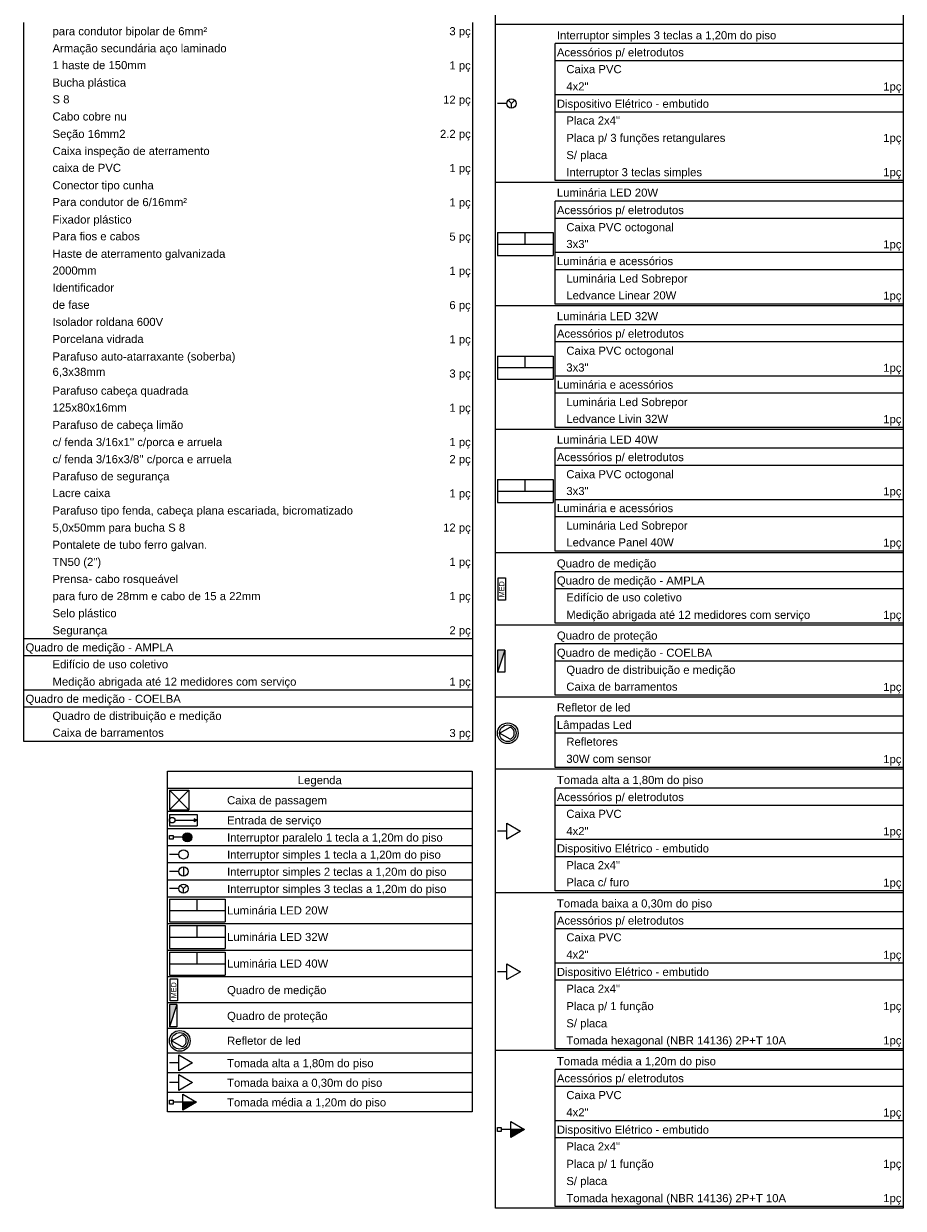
# Model space of a CAD drawing. Header units: feet. Extents: x -18 to 1038, y -110 to 48.
# Tile 10 of 199: x 11 to 23, y -62 to -46. Entities that reach past the tile are written whole.
import ezdxf

# ---------------------------------------------------------------- set-up
doc = ezdxf.new("R2010")
doc.units = ezdxf.units.FT
doc.header["$MEASUREMENT"] = 0
doc.layers.add('DI-Tabelas', color=7, linetype='Continuous', lineweight=5)
doc.layers.add('P-SIMBOL', color=5, linetype='Continuous')
doc.styles.add('Arial', font='arial.ttf')

msp = doc.modelspace()

# ---------------------------------------------------------------- hatches: boundary and pattern name
at = {"layer": 'P-SIMBOL', "linetype": 'Continuous'}
for points in [[(17.5682, -54.9049), (17.4683, -54.9049), (17.4683, -55.2058)], [(13.3916, -57.2171), (13.3479, -57.1971), (13.348, -57.2373)], [(13.2564, -57.3872), (13.2564, -57.4497), (13.1939, -57.4497), (13.1944, -57.44), (13.1999, -57.423), (13.2059, -57.4125), (13.2129, -57.4045), (13.2234, -57.3965), (13.2364, -57.3904), (13.2494, -57.3875), (13.2564, -57.3877)], [(13.2564, -57.5122), (13.2564, -57.4497), (13.1939, -57.4497), (13.1944, -57.4593), (13.1999, -57.4763), (13.2059, -57.4868), (13.2129, -57.4948), (13.2234, -57.5028), (13.2364, -57.5089), (13.2494, -57.5118), (13.2564, -57.5116)], [(13.2564, -57.3872), (13.2564, -57.4497), (13.3189, -57.4497), (13.3184, -57.44), (13.3129, -57.423), (13.3069, -57.4125), (13.2999, -57.4045), (13.2894, -57.3965), (13.2764, -57.3904), (13.2634, -57.3875), (13.2564, -57.3877)], [(13.2564, -57.5122), (13.2564, -57.4497), (13.3189, -57.4497), (13.3184, -57.4593), (13.3129, -57.4763), (13.3069, -57.4868), (13.2999, -57.4948), (13.2894, -57.5028), (13.2764, -57.5089), (13.2634, -57.5118), (13.2564, -57.5116)], [(13.1122, -59.7237), (13.0123, -59.7237), (13.0123, -60.0246)], [(13.1934, -61.0484), (13.3809, -61.0484), (13.1934, -61.1566)], [(17.6494, -61.4192), (17.8369, -61.4192), (17.6494, -61.5275)]]:
    msp.add_hatch(color=7, dxfattribs=at).paths.add_polyline_path(points)

# ---------------------------------------------------------------- linework, layer by layer
at = {"layer": 'DI-Tabelas'}
for p, q in [((17.4433, -46.4067), (17.4433, -44.2633)), ((22.9834, -44.2633), (22.9834, -46.4067)), ((11.0325, -46.6098), (11.0325, -46.3772)), ((17.1315, -46.3772), (17.1315, -46.6098)), ((18.2268, -46.4067), (17.4433, -46.4067)), ((17.4433, -48.5501), (17.4433, -46.4067)), ((22.9834, -46.4067), (18.2268, -46.4067)), ((22.9834, -46.4067), (22.9834, -48.5501)), ((11.0325, -46.8424), (11.0325, -46.6098)), ((17.1315, -46.6098), (17.1315, -46.8424)), ((22.9834, -46.6643), (18.2518, -46.6643)), ((18.2518, -46.8969), (18.2518, -46.6643)), ((22.9834, -46.6643), (22.9834, -46.8969)), ((11.0325, -47.075), (11.0325, -46.8424)), ((17.1315, -46.8424), (17.1315, -47.075)), ((22.9834, -46.8969), (18.2518, -46.8969)), ((18.2518, -47.1295), (18.2518, -46.8969)), ((22.9834, -46.8969), (22.9834, -47.1295)), ((11.0325, -47.3076), (11.0325, -47.075)), ((17.1315, -47.075), (17.1315, -47.3076)), ((18.2518, -47.3621), (18.2518, -47.1295)), ((22.9834, -47.1295), (22.9834, -47.3621)), ((11.0325, -47.5402), (11.0325, -47.3076)), ((17.1315, -47.3076), (17.1315, -47.5402)), ((22.4289, -47.3621), (18.2518, -47.3621)), ((18.2518, -47.5947), (18.2518, -47.3621)), ((22.9834, -47.3621), (22.4289, -47.3621)), ((22.9834, -47.3621), (22.9834, -47.5947)), ((11.0325, -47.7728), (11.0325, -47.5402)), ((17.1315, -47.5402), (17.1315, -47.7728)), ((22.9834, -47.5947), (18.2518, -47.5947)), ((18.2518, -47.8273), (18.2518, -47.5947)), ((22.9834, -47.5947), (22.9834, -47.8273)), ((11.0325, -48.0054), (11.0325, -47.7728)), ((17.1315, -47.7728), (17.1315, -48.0054)), ((18.2518, -48.0599), (18.2518, -47.8273)), ((22.9834, -47.8273), (22.9834, -48.0599)), ((11.0325, -48.238), (11.0325, -48.0054)), ((17.1315, -48.0054), (17.1315, -48.238)), ((18.2518, -48.2925), (18.2518, -48.0599)), ((22.9834, -48.0599), (22.9834, -48.2925)), ((11.0325, -48.4706), (11.0325, -48.238)), ((17.1315, -48.238), (17.1315, -48.4706)), ((18.2518, -48.5251), (18.2518, -48.2925)), ((22.9834, -48.2925), (22.9834, -48.5251)), ((11.0325, -48.7032), (11.0325, -48.4706)), ((17.1315, -48.4706), (17.1315, -48.7032)), ((18.2268, -48.5501), (17.4433, -48.5501)), ((17.4433, -50.2283), (17.4433, -48.5501)), ((22.9834, -48.5501), (18.2268, -48.5501)), ((22.4289, -48.5251), (18.2518, -48.5251)), ((22.9834, -48.5251), (22.4289, -48.5251)), ((22.9834, -48.5501), (22.9834, -50.2283)), ((11.0325, -48.9358), (11.0325, -48.7032)), ((17.1315, -48.7032), (17.1315, -48.9358)), ((22.9834, -48.8077), (18.2518, -48.8077)), ((18.2518, -49.0403), (18.2518, -48.8077)), ((22.9834, -48.8077), (22.9834, -49.0403)), ((11.0325, -49.1684), (11.0325, -48.9358)), ((17.1315, -48.9358), (17.1315, -49.1684)), ((22.9834, -49.0403), (18.2518, -49.0403)), ((18.2518, -49.2729), (18.2518, -49.0403)), ((22.9834, -49.0403), (22.9834, -49.2729)), ((11.0325, -49.401), (11.0325, -49.1684)), ((17.1315, -49.1684), (17.1315, -49.401)), ((11.0325, -49.6336), (11.0325, -49.401)), ((17.1315, -49.401), (17.1315, -49.6336)), ((18.2518, -49.5055), (18.2518, -49.2729)), ((22.9834, -49.2729), (22.9834, -49.5055)), ((22.6359, -49.5055), (18.2518, -49.5055)), ((18.2518, -49.7381), (18.2518, -49.5055)), ((22.9834, -49.5055), (22.6359, -49.5055)), ((22.9834, -49.5055), (22.9834, -49.7381)), ((11.0325, -49.8662), (11.0325, -49.6336)), ((17.1315, -49.6336), (17.1315, -49.8662)), ((22.9834, -49.7381), (18.2518, -49.7381)), ((18.2518, -49.9707), (18.2518, -49.7381)), ((22.9834, -49.7381), (22.9834, -49.9707)), ((11.0325, -50.0988), (11.0325, -49.8662)), ((17.1315, -49.8662), (17.1315, -50.0988)), ((18.2518, -50.2033), (18.2518, -49.9707)), ((22.9834, -49.9707), (22.9834, -50.2033)), ((11.0325, -50.3314), (11.0325, -50.0988)), ((17.1315, -50.0988), (17.1315, -50.3314)), ((22.6359, -50.2033), (18.2518, -50.2033)), ((22.9834, -50.2033), (22.6359, -50.2033)), ((11.0325, -50.564), (11.0325, -50.3314)), ((17.1315, -50.3314), (17.1315, -50.564)), ((18.2268, -50.2283), (17.4433, -50.2283)), ((17.4433, -51.9065), (17.4433, -50.2283)), ((22.9834, -50.2283), (18.2268, -50.2283)), ((22.9834, -50.2283), (22.9834, -51.9065)), ((22.9834, -50.4859), (18.2518, -50.4859)), ((18.2518, -50.7185), (18.2518, -50.4859)), ((22.9834, -50.4859), (22.9834, -50.7185)), ((11.0325, -50.7966), (11.0325, -50.564)), ((17.1315, -50.564), (17.1315, -50.7966)), ((11.0325, -51.0292), (11.0325, -50.7966)), ((17.1315, -50.7966), (17.1315, -51.0292)), ((22.9834, -50.7185), (18.2518, -50.7185)), ((18.2518, -50.9511), (18.2518, -50.7185)), ((22.9834, -50.7185), (22.9834, -50.9511)), ((18.2518, -51.1837), (18.2518, -50.9511)), ((22.9834, -50.9511), (22.9834, -51.1837)), ((11.0325, -51.2618), (11.0325, -51.0292)), ((17.1315, -51.0292), (17.1315, -51.2618)), ((22.6359, -51.1837), (18.2518, -51.1837)), ((18.2518, -51.4163), (18.2518, -51.1837)), ((22.9834, -51.1837), (22.6359, -51.1837)), ((22.9834, -51.1837), (22.9834, -51.4163)), ((11.0325, -51.4944), (11.0325, -51.2618)), ((17.1315, -51.2618), (17.1315, -51.4944)), ((11.0325, -51.727), (11.0325, -51.4944)), ((17.1315, -51.4944), (17.1315, -51.727)), ((22.9834, -51.4163), (18.2518, -51.4163)), ((18.2518, -51.6489), (18.2518, -51.4163)), ((22.9834, -51.4163), (22.9834, -51.6489)), ((18.2518, -51.8815), (18.2518, -51.6489)), ((22.9834, -51.6489), (22.9834, -51.8815)), ((11.0325, -51.9596), (11.0325, -51.727)), ((17.1315, -51.727), (17.1315, -51.9596)), ((11.0325, -52.1922), (11.0325, -51.9596)), ((17.1315, -51.9596), (17.1315, -52.1922)), ((18.2268, -51.9065), (17.4433, -51.9065)), ((17.4433, -53.5847), (17.4433, -51.9065)), ((22.9834, -51.9065), (18.2268, -51.9065)), ((22.6359, -51.8815), (18.2518, -51.8815)), ((22.9834, -51.8815), (22.6359, -51.8815)), ((22.9834, -51.9065), (22.9834, -53.5847)), ((11.0325, -52.4248), (11.0325, -52.1922)), ((17.1315, -52.1922), (17.1315, -52.4248)), ((22.9834, -52.1641), (18.2518, -52.1641)), ((18.2518, -52.3967), (18.2518, -52.1641)), ((22.9834, -52.1641), (22.9834, -52.3967)), ((11.0325, -52.6574), (11.0325, -52.4248)), ((17.1315, -52.4248), (17.1315, -52.6574)), ((22.9834, -52.3967), (18.2518, -52.3967)), ((18.2518, -52.6293), (18.2518, -52.3967)), ((22.9834, -52.3967), (22.9834, -52.6293)), ((18.2518, -52.8619), (18.2518, -52.6293)), ((22.9834, -52.6293), (22.9834, -52.8619)), ((11.0325, -52.89), (11.0325, -52.6574)), ((17.1315, -52.6574), (17.1315, -52.89)), ((11.0325, -53.1226), (11.0325, -52.89)), ((17.1315, -52.89), (17.1315, -53.1226)), ((22.6359, -52.8619), (18.2518, -52.8619)), ((18.2518, -53.0945), (18.2518, -52.8619)), ((22.9834, -52.8619), (22.6359, -52.8619)), ((22.9834, -52.8619), (22.9834, -53.0945)), ((22.9834, -53.0945), (18.2518, -53.0945)), ((18.2518, -53.3271), (18.2518, -53.0945)), ((22.9834, -53.0945), (22.9834, -53.3271)), ((11.0325, -53.3552), (11.0325, -53.1226)), ((17.1315, -53.1226), (17.1315, -53.3552)), ((11.0325, -53.5878), (11.0325, -53.3552)), ((17.1315, -53.3552), (17.1315, -53.5878)), ((18.2518, -53.5597), (18.2518, -53.3271)), ((22.9834, -53.3271), (22.9834, -53.5597)), ((11.0325, -53.8204), (11.0325, -53.5878)), ((17.1315, -53.5878), (17.1315, -53.8204)), ((18.2268, -53.5847), (17.4433, -53.5847)), ((17.4433, -54.5651), (17.4433, -53.5847)), ((22.9834, -53.5847), (18.2268, -53.5847)), ((22.6359, -53.5597), (18.2518, -53.5597)), ((22.9834, -53.5597), (22.6359, -53.5597)), ((22.9834, -53.5847), (22.9834, -54.5651)), ((11.0325, -54.053), (11.0325, -53.8204)), ((17.1315, -53.8204), (17.1315, -54.053)), ((22.9834, -53.8423), (18.2518, -53.8423)), ((18.2518, -54.0749), (18.2518, -53.8423)), ((22.9834, -53.8423), (22.9834, -54.0749)), ((11.0325, -54.2856), (11.0325, -54.053)), ((17.1315, -54.053), (17.1315, -54.2856)), ((22.9834, -54.0749), (18.2518, -54.0749)), ((18.2518, -54.3075), (18.2518, -54.0749)), ((22.9834, -54.0749), (22.9834, -54.3075)), ((11.0325, -54.5182), (11.0325, -54.2856)), ((17.1315, -54.2856), (17.1315, -54.5182)), ((18.2518, -54.5401), (18.2518, -54.3075)), ((22.9834, -54.3075), (22.9834, -54.5401)), ((11.0325, -54.7508), (11.0325, -54.5182)), ((17.1315, -54.5182), (17.1315, -54.7508)), ((18.2268, -54.5651), (17.4433, -54.5651)), ((17.4433, -55.5455), (17.4433, -54.5651)), ((22.9834, -54.5651), (18.2268, -54.5651)), ((22.6359, -54.5401), (18.2518, -54.5401)), ((22.9834, -54.5401), (22.6359, -54.5401)), ((22.9834, -54.5651), (22.9834, -55.5455)), ((11.3989, -54.7508), (11.0325, -54.7508)), ((11.0325, -54.9834), (11.0325, -54.7508)), ((15.1189, -54.7508), (11.3989, -54.7508)), ((17.1315, -54.7508), (15.1189, -54.7508)), ((17.1315, -54.7508), (17.1315, -54.9834)), ((22.9834, -54.8227), (18.2518, -54.8227)), ((18.2518, -55.0553), (18.2518, -54.8227)), ((22.9834, -54.8227), (22.9834, -55.0553)), ((17.1315, -54.9834), (11.0325, -54.9834)), ((11.0325, -55.216), (11.0325, -54.9834)), ((17.1315, -54.9834), (17.1315, -55.216)), ((22.9834, -55.0553), (18.2518, -55.0553)), ((18.2518, -55.2879), (18.2518, -55.0553)), ((22.9834, -55.0553), (22.9834, -55.2879)), ((11.0325, -55.4486), (11.0325, -55.216)), ((17.1315, -55.216), (17.1315, -55.4486)), ((18.2518, -55.5205), (18.2518, -55.2879)), ((22.9834, -55.2879), (22.9834, -55.5205)), ((11.3989, -55.4486), (11.0325, -55.4486)), ((11.0325, -55.6812), (11.0325, -55.4486)), ((15.1189, -55.4486), (11.3989, -55.4486)), ((17.1315, -55.4486), (15.1189, -55.4486)), ((17.1315, -55.4486), (17.1315, -55.6812)), ((22.3774, -55.5205), (18.2518, -55.5205)), ((22.9834, -55.5205), (22.3774, -55.5205)), ((17.1315, -55.6812), (11.0325, -55.6812)), ((11.0325, -55.9138), (11.0325, -55.6812)), ((17.1315, -55.6812), (17.1315, -55.9138)), ((18.2268, -55.5455), (17.4433, -55.5455)), ((17.4433, -56.5259), (17.4433, -55.5455)), ((22.9834, -55.5455), (18.2268, -55.5455)), ((22.9834, -55.5455), (22.9834, -56.5259)), ((22.9834, -55.8031), (18.2518, -55.8031)), ((18.2518, -56.0357), (18.2518, -55.8031)), ((22.9834, -55.8031), (22.9834, -56.0357)), ((11.0325, -56.1464), (11.0325, -55.9138)), ((17.1315, -55.9138), (17.1315, -56.1464)), ((11.3989, -56.1464), (11.0325, -56.1464)), ((15.1189, -56.1464), (11.3989, -56.1464)), ((17.1315, -56.1464), (15.1189, -56.1464)), ((22.9834, -56.0357), (18.2518, -56.0357)), ((18.2518, -56.2683), (18.2518, -56.0357)), ((22.9834, -56.0357), (22.9834, -56.2683)), ((18.2518, -56.5009), (18.2518, -56.2683)), ((22.9834, -56.2683), (22.9834, -56.5009)), ((12.9873, -56.7858), (12.9873, -56.5532)), ((12.9873, -56.5532), (17.1242, -56.5532)), ((17.1242, -56.5532), (17.1242, -56.7858)), ((18.2268, -56.5259), (17.4433, -56.5259)), ((17.4433, -58.2041), (17.4433, -56.5259)), ((22.9834, -56.5259), (18.2268, -56.5259)), ((22.6359, -56.5009), (18.2518, -56.5009)), ((22.9834, -56.5009), (22.6359, -56.5009)), ((22.9834, -56.5259), (22.9834, -58.2041)), ((17.1242, -56.7858), (12.9873, -56.7858)), ((12.9873, -57.1008), (12.9873, -56.7858)), ((17.1242, -56.7858), (17.1242, -57.1008)), ((22.9834, -56.7835), (18.2518, -56.7835)), ((18.2518, -57.0161), (18.2518, -56.7835)), ((22.9834, -56.7835), (22.9834, -57.0161)), ((13.7708, -57.1008), (12.9873, -57.1008)), ((12.9873, -57.3334), (12.9873, -57.1008)), ((17.1242, -57.1008), (13.7708, -57.1008)), ((17.1242, -57.1008), (17.1242, -57.3334)), ((22.9834, -57.0161), (18.2518, -57.0161)), ((18.2518, -57.2487), (18.2518, -57.0161)), ((22.9834, -57.0161), (22.9834, -57.2487)), ((18.2518, -57.4813), (18.2518, -57.2487)), ((22.9834, -57.2487), (22.9834, -57.4813)), ((13.7708, -57.3334), (12.9873, -57.3334)), ((12.9873, -57.566), (12.9873, -57.3334)), ((17.1242, -57.3334), (13.7708, -57.3334)), ((17.1242, -57.3334), (17.1242, -57.566)), ((13.7708, -57.566), (12.9873, -57.566)), ((12.9873, -57.7986), (12.9873, -57.566)), ((17.1242, -57.566), (13.7708, -57.566)), ((17.1242, -57.566), (17.1242, -57.7986)), ((22.2129, -57.4813), (18.2518, -57.4813)), ((18.2518, -57.7139), (18.2518, -57.4813)), ((22.9834, -57.4813), (22.2129, -57.4813)), ((22.9834, -57.4813), (22.9834, -57.7139)), ((22.9834, -57.7139), (18.2518, -57.7139)), ((18.2518, -57.9465), (18.2518, -57.7139)), ((22.9834, -57.7139), (22.9834, -57.9465)), ((13.7708, -57.7986), (12.9873, -57.7986)), ((12.9873, -58.0312), (12.9873, -57.7986)), ((17.1242, -57.7986), (13.7708, -57.7986)), ((17.1242, -57.7986), (17.1242, -58.0312)), ((18.2518, -58.1791), (18.2518, -57.9465)), ((22.9834, -57.9465), (22.9834, -58.1791)), ((13.7708, -58.0312), (12.9873, -58.0312)), ((12.9873, -58.2638), (12.9873, -58.0312)), ((17.1242, -58.0312), (13.7708, -58.0312)), ((17.1242, -58.0312), (17.1242, -58.2638)), ((13.7708, -58.2638), (12.9873, -58.2638)), ((12.9873, -58.6251), (12.9873, -58.2638)), ((17.1242, -58.2638), (13.7708, -58.2638)), ((17.1242, -58.2638), (17.1242, -58.6251)), ((18.2268, -58.2041), (17.4433, -58.2041)), ((17.4433, -60.3475), (17.4433, -58.2041)), ((22.9834, -58.2041), (18.2268, -58.2041)), ((22.2129, -58.1791), (18.2518, -58.1791)), ((22.9834, -58.1791), (22.2129, -58.1791)), ((22.9834, -58.2041), (22.9834, -60.3475)), ((22.9834, -58.4617), (18.2518, -58.4617)), ((18.2518, -58.6943), (18.2518, -58.4617)), ((22.9834, -58.4617), (22.9834, -58.6943)), ((13.7708, -58.6251), (12.9873, -58.6251)), ((12.9873, -58.9865), (12.9873, -58.6251)), ((17.1242, -58.6251), (13.7708, -58.6251)), ((17.1242, -58.6251), (17.1242, -58.9865)), ((22.9834, -58.6943), (18.2518, -58.6943)), ((18.2518, -58.9269), (18.2518, -58.6943)), ((22.9834, -58.6943), (22.9834, -58.9269)), ((13.7708, -58.9865), (12.9873, -58.9865)), ((12.9873, -59.3478), (12.9873, -58.9865)), ((17.1242, -58.9865), (13.7708, -58.9865)), ((17.1242, -58.9865), (17.1242, -59.3478)), ((18.2518, -59.1595), (18.2518, -58.9269)), ((22.9834, -58.9269), (22.9834, -59.1595)), ((22.6359, -59.1595), (18.2518, -59.1595)), ((18.2518, -59.3921), (18.2518, -59.1595)), ((22.9834, -59.1595), (22.6359, -59.1595)), ((22.9834, -59.1595), (22.9834, -59.3921)), ((13.7708, -59.3478), (12.9873, -59.3478)), ((12.9873, -59.6987), (12.9873, -59.3478)), ((17.1242, -59.3478), (13.7708, -59.3478)), ((17.1242, -59.3478), (17.1242, -59.6987)), ((22.9834, -59.3921), (18.2518, -59.3921)), ((18.2518, -59.6247), (18.2518, -59.3921)), ((22.9834, -59.3921), (22.9834, -59.6247)), ((13.7708, -59.6987), (12.9873, -59.6987)), ((12.9873, -60.0496), (12.9873, -59.6987)), ((17.1242, -59.6987), (13.7708, -59.6987)), ((17.1242, -59.6987), (17.1242, -60.0496)), ((18.2518, -59.8573), (18.2518, -59.6247)), ((22.9834, -59.6247), (22.9834, -59.8573)), ((18.2518, -60.0899), (18.2518, -59.8573)), ((22.9834, -59.8573), (22.9834, -60.0899)), ((13.7708, -60.0496), (12.9873, -60.0496)), ((12.9873, -60.3821), (12.9873, -60.0496)), ((17.1242, -60.0496), (13.7708, -60.0496)), ((17.1242, -60.0496), (17.1242, -60.3821)), ((18.2518, -60.3225), (18.2518, -60.0899)), ((22.9834, -60.0899), (22.9834, -60.3225)), ((18.2268, -60.3475), (17.4433, -60.3475)), ((17.4433, -62.4909), (17.4433, -60.3475)), ((22.9834, -60.3475), (18.2268, -60.3475)), ((22.6359, -60.3225), (18.2518, -60.3225)), ((22.9834, -60.3225), (22.6359, -60.3225)), ((22.9834, -60.3475), (22.9834, -62.4909)), ((13.7708, -60.3821), (12.9873, -60.3821)), ((12.9873, -60.6486), (12.9873, -60.3821)), ((17.1242, -60.3821), (13.7708, -60.3821)), ((17.1242, -60.3821), (17.1242, -60.6486)), ((13.7708, -60.6486), (12.9873, -60.6486)), ((12.9873, -60.9151), (12.9873, -60.6486)), ((17.1242, -60.6486), (13.7708, -60.6486)), ((17.1242, -60.6486), (17.1242, -60.9151)), ((22.9834, -60.6051), (18.2518, -60.6051)), ((18.2518, -60.8377), (18.2518, -60.6051)), ((22.9834, -60.6051), (22.9834, -60.8377)), ((22.9834, -60.8377), (18.2518, -60.8377)), ((18.2518, -61.0703), (18.2518, -60.8377)), ((22.9834, -60.8377), (22.9834, -61.0703)), ((13.7708, -60.9151), (12.9873, -60.9151)), ((12.9873, -61.1816), (12.9873, -60.9151)), ((17.1242, -60.9151), (13.7708, -60.9151)), ((17.1242, -60.9151), (17.1242, -61.1816)), ((18.2518, -61.3029), (18.2518, -61.0703)), ((22.9834, -61.0703), (22.9834, -61.3029)), ((13.7708, -61.1816), (12.9873, -61.1816)), ((17.1242, -61.1816), (13.7708, -61.1816)), ((22.6359, -61.3029), (18.2518, -61.3029)), ((18.2518, -61.5355), (18.2518, -61.3029)), ((22.9834, -61.3029), (22.6359, -61.3029)), ((22.9834, -61.3029), (22.9834, -61.5355)), ((22.9834, -61.5355), (18.2518, -61.5355)), ((18.2518, -61.7681), (18.2518, -61.5355)), ((22.9834, -61.5355), (22.9834, -61.7681)), ((18.2518, -62.0007), (18.2518, -61.7681)), ((22.9834, -61.7681), (22.9834, -62.0007)), ((18.2518, -62.2333), (18.2518, -62.0007)), ((22.9834, -62.0007), (22.9834, -62.2333)), ((18.2518, -62.4659), (18.2518, -62.2333)), ((22.9834, -62.2333), (22.9834, -62.4659)), ((18.2268, -62.4909), (17.4433, -62.4909)), ((22.9834, -62.4909), (18.2268, -62.4909)), ((22.6359, -62.4659), (18.2518, -62.4659)), ((22.9834, -62.4659), (22.6359, -62.4659))]:
    msp.add_line(p, q, dxfattribs=at)
at = {"layer": 'P-SIMBOL', "color": 7}
for p, q in [((17.5968, -47.4784), (17.4683, -47.4784)), ((17.6593, -47.4784), (17.6148, -47.4342)), ((17.6593, -47.4784), (17.7033, -47.4342)), ((17.6593, -47.5409), (17.6593, -47.4784)), ((17.4683, -49.2336), (17.4683, -49.5449)), ((17.4683, -49.2336), (18.2268, -49.2336)), ((17.8476, -49.3892), (17.8476, -49.2336)), ((18.2268, -49.2336), (18.2268, -49.5449)), ((17.4683, -49.3892), (18.2268, -49.3892)), ((17.4683, -49.5449), (18.2268, -49.5449)), ((17.4683, -50.9118), (17.4683, -51.2231)), ((17.4683, -50.9118), (18.2268, -50.9118)), ((17.8476, -51.0674), (17.8476, -50.9118)), ((18.2268, -50.9118), (18.2268, -51.2231)), ((17.4683, -51.0674), (18.2268, -51.0674)), ((17.4683, -51.2231), (18.2268, -51.2231)), ((17.4683, -52.59), (17.4683, -52.9013)), ((17.4683, -52.59), (18.2268, -52.59)), ((17.8476, -52.7456), (17.8476, -52.59)), ((18.2268, -52.59), (18.2268, -52.9013)), ((17.4683, -52.7456), (18.2268, -52.7456)), ((17.4683, -52.9013), (18.2268, -52.9013)), ((17.5682, -54.9049), (17.4683, -54.9049)), ((17.4683, -54.9049), (17.4683, -55.2058)), ((17.5682, -54.9049), (17.4683, -55.2058)), ((17.5682, -54.9049), (17.5682, -55.2058)), ((17.5682, -55.2058), (17.4683, -55.2058)), ((17.4971, -56.0357), (17.6401, -55.9527)), ((17.6401, -56.1182), (17.4971, -56.0357)), ((13.0123, -56.8108), (13.2773, -56.8108)), ((13.0123, -56.8108), (13.0123, -57.0758)), ((13.0123, -56.8108), (13.2773, -57.0758)), ((13.2773, -56.8108), (13.0123, -57.0758)), ((13.2773, -56.8108), (13.2773, -57.0758)), ((13.0123, -57.0758), (13.2773, -57.0758)), ((13.0123, -57.1393), (13.0123, -57.2949)), ((13.0123, -57.1393), (13.3916, -57.1393)), ((13.3916, -57.1393), (13.3916, -57.2949)), ((13.0123, -57.2949), (13.3916, -57.2949)), ((13.0873, -57.2171), (13.3479, -57.2172)), ((13.3916, -57.2171), (13.3479, -57.1971)), ((13.3479, -57.1971), (13.348, -57.2373)), ((13.3916, -57.2171), (13.348, -57.2373)), ((17.5963, -57.2568), (17.7838, -57.365)), ((17.5963, -57.4733), (17.5963, -57.2568)), ((13.0123, -57.4762), (13.0123, -57.4232)), ((13.0123, -57.4232), (13.0654, -57.4232)), ((13.0654, -57.4232), (13.0654, -57.4762)), ((13.1939, -57.4497), (13.0654, -57.4497)), ((13.2564, -57.3872), (13.2564, -57.5122)), ((17.5963, -57.365), (17.4683, -57.365)), ((17.7838, -57.365), (17.5963, -57.4733)), ((13.0654, -57.4762), (13.0123, -57.4762)), ((13.1408, -57.6823), (13.0123, -57.6823)), ((13.1408, -57.9149), (13.0123, -57.9149)), ((13.2033, -57.8524), (13.2033, -57.9774)), ((13.2033, -58.1475), (13.1588, -58.1033)), ((13.2033, -58.1475), (13.2473, -58.1033)), ((13.1408, -58.1475), (13.0123, -58.1475)), ((13.2033, -58.21), (13.2033, -58.1475)), ((13.0123, -58.2888), (13.0123, -58.6001)), ((13.0123, -58.2888), (13.7708, -58.2888)), ((13.3916, -58.4445), (13.3916, -58.2888)), ((13.7708, -58.2888), (13.7708, -58.6001)), ((13.0123, -58.4445), (13.7708, -58.4445)), ((13.0123, -58.6001), (13.7708, -58.6001)), ((13.0123, -58.6501), (13.0123, -58.9615)), ((13.0123, -58.6501), (13.7708, -58.6501)), ((13.3916, -58.8058), (13.3916, -58.6501)), ((13.7708, -58.6501), (13.7708, -58.9615)), ((13.0123, -58.8058), (13.7708, -58.8058)), ((13.0123, -58.9615), (13.7708, -58.9615)), ((13.0123, -59.0115), (13.0123, -59.3228)), ((13.0123, -59.0115), (13.7708, -59.0115)), ((13.3916, -59.1671), (13.3916, -59.0115)), ((13.7708, -59.0115), (13.7708, -59.3228)), ((13.0123, -59.1671), (13.7708, -59.1671)), ((17.5963, -59.1676), (17.7838, -59.2758)), ((17.5963, -59.3841), (17.5963, -59.1676)), ((13.0123, -59.3228), (13.7708, -59.3228)), ((17.5963, -59.2758), (17.4683, -59.2758)), ((17.7838, -59.2758), (17.5963, -59.3841)), ((13.1122, -59.7237), (13.0123, -59.7237)), ((13.0123, -59.7237), (13.0123, -60.0246)), ((13.1122, -59.7237), (13.0123, -60.0246)), ((13.1122, -59.7237), (13.1122, -60.0246)), ((13.1122, -60.0246), (13.0123, -60.0246)), ((13.0411, -60.2159), (13.1841, -60.1329)), ((13.1841, -60.2984), (13.0411, -60.2159)), ((13.1403, -60.5154), (13.0123, -60.5154)), ((13.1403, -60.4071), (13.3278, -60.5154)), ((13.1403, -60.6236), (13.1403, -60.4071)), ((13.3278, -60.5154), (13.1403, -60.6236)), ((13.1403, -60.6736), (13.3278, -60.7819)), ((13.1403, -60.8901), (13.1403, -60.6736)), ((13.1403, -60.7819), (13.0123, -60.7819)), ((13.3278, -60.7819), (13.1403, -60.8901)), ((13.1934, -60.9401), (13.3809, -61.0484)), ((13.1934, -61.1566), (13.1934, -60.9401)), ((13.0123, -61.0749), (13.0123, -61.0218)), ((13.0123, -61.0218), (13.0654, -61.0218)), ((13.0654, -61.0749), (13.0123, -61.0749)), ((13.0654, -61.0218), (13.0654, -61.0749)), ((13.1934, -61.0484), (13.0654, -61.0484)), ((13.3809, -61.0484), (13.1934, -61.0484)), ((13.3809, -61.0484), (13.1934, -61.1566)), ((17.6494, -61.311), (17.8369, -61.4192)), ((17.6494, -61.5275), (17.6494, -61.311)), ((17.4683, -61.4458), (17.4683, -61.3927)), ((17.4683, -61.3927), (17.5214, -61.3927)), ((17.5214, -61.4458), (17.4683, -61.4458)), ((17.5214, -61.3927), (17.5214, -61.4458)), ((17.6494, -61.4192), (17.5214, -61.4192)), ((17.8369, -61.4192), (17.6494, -61.4192)), ((17.8369, -61.4192), (17.6494, -61.5275))]:
    msp.add_line(p, q, dxfattribs=at)
for points in [[(17.477, -53.9245), (17.577, -53.9245), (17.577, -54.2254), (17.477, -54.2254), (17.477, -53.9245)], [(17.6402, -56.1184), (17.651, -56.1135), (17.6611, -56.1072), (17.6703, -56.0996), (17.6783, -56.0908), (17.6851, -56.0811), (17.6905, -56.0705), (17.6945, -56.0593), (17.6969, -56.0476), (17.6977, -56.0357), (17.6969, -56.0239), (17.6945, -56.0122), (17.6905, -56.001), (17.6851, -55.9904), (17.6783, -55.9807), (17.6703, -55.9719), (17.6611, -55.9643), (17.651, -55.958), (17.6402, -55.9531)], [(13.021, -59.3728), (13.121, -59.3728), (13.121, -59.6737), (13.021, -59.6737), (13.021, -59.3728)], [(13.1841, -60.2985), (13.195, -60.2936), (13.2051, -60.2873), (13.2142, -60.2797), (13.2223, -60.271), (13.2291, -60.2612), (13.2345, -60.2506), (13.2385, -60.2394), (13.2408, -60.2277), (13.2417, -60.2159), (13.2408, -60.204), (13.2385, -60.1923), (13.2345, -60.1811), (13.2291, -60.1705), (13.2223, -60.1608), (13.2142, -60.152), (13.2051, -60.1444), (13.195, -60.1381), (13.1841, -60.1333)]]:
    msp.add_lwpolyline(points, dxfattribs=at)
for centre, radius in [((17.6593, -47.4784), 0.0625), ((17.6096, -56.0357), 0.1412), ((17.6096, -56.0357), 0.1125), ((13.0498, -57.2171), 0.0375), ((13.2564, -57.4497), 0.0625), ((13.2033, -57.6823), 0.0625), ((13.2033, -57.9149), 0.0625), ((13.2033, -58.1475), 0.0625), ((13.1536, -60.2159), 0.1412), ((13.1536, -60.2159), 0.1125)]:
    msp.add_circle(centre, radius, dxfattribs=at)

# ---------------------------------------------------------------- texts
at = {"layer": 'DI-Tabelas', "char_height": 0.11, "line_spacing_factor": 0.6, "style": 'Arial'}
for s, insert, width, attachment_point in [('para condutor bipolar de 6mm²', (11.4239, -46.5848), 4.201296, 7), ('3 pç', (17.1065, -46.5848), 0.580854, 9), ('Interruptor simples 3 teclas a 1,20m do piso', (18.2768, -46.6393), 5.960625, 7), ('Armação secundária aço laminado', (11.4239, -46.8174), 4.731509, 7), ('Acessórios p/ eletrodutos', (18.2768, -46.8719), 3.450412, 7), ('1 haste de 150mm', (11.4239, -47.0137), 2.545091, 7), ('1 pç', (17.1065, -47.05), 0.580854, 9), ('   Caixa PVC', (18.2768, -47.0682), 1.759329, 7), ('Bucha plástica', (11.4239, -47.2826), 1.99878, 7), ('   4x2"', (18.2768, -47.3008), 0.860716, 7), ('1pç', (22.9584, -47.3371), 0.495503, 9), ('S 8', (11.4239, -47.4789), 0.461296, 7), ('12 pç', (17.1065, -47.5152), 0.751723, 9), ('Dispositivo Elétrico - embutido', (18.2768, -47.5697), 4.133049, 7), ('Cabo cobre nu', (11.4239, -47.7115), 2.015716, 7), ('   Placa 2x4"', (18.2768, -47.766), 1.714893, 7), ('Seção 16mm2', (11.4239, -47.9804), 1.981509, 7), ('2.2 pç', (17.1065, -47.9804), 0.837073, 9), ('   Placa p/ 3 funções retangulares', (18.2768, -48.0349), 4.577744, 7), ('1pç', (22.9584, -48.0349), 0.495503, 9), ('Caixa inspeção de aterramento', (11.4239, -48.213), 4.270213, 7), ('   S/ placa', (18.2768, -48.2675), 1.366448, 7), ('caixa de PVC', (11.4239, -48.4093), 1.862119, 7), ('1 pç', (17.1065, -48.4456), 0.580854, 9), ('   Interruptor 3 teclas simples', (18.2768, -48.5001), 3.944909, 7), ('1pç', (22.9584, -48.5001), 0.495503, 9), ('Conector tipo cunha', (11.4239, -48.6782), 2.750168, 7), ('Luminária LED 20W', (18.2768, -48.7464), 2.749665, 7), ('Para condutor de 6/16mm²', (11.4239, -48.8745), 3.654985, 7), ('1 pç', (17.1065, -48.9108), 0.580854, 9), ('Acessórios p/ eletrodutos', (18.2768, -49.0153), 3.450412, 7), ('Fixador plástico', (11.4239, -49.1434), 2.152043, 7), ('   Caixa PVC octogonal', (18.2768, -49.2479), 3.177256, 7), ('Para fios e cabos', (11.4239, -49.3397), 2.37439, 7), ('5 pç', (17.1065, -49.376), 0.580854, 9), ('   3x3"', (18.2768, -49.4442), 0.860716, 7), ('1pç', (22.9584, -49.4805), 0.495503, 9), ('Haste de aterramento galvanizada', (11.4239, -49.6086), 4.697302, 7), ('Luminária e acessórios', (18.2768, -49.6768), 3.159817, 7), ('2000mm', (11.4239, -49.8049), 1.195579, 7), ('1 pç', (17.1065, -49.8412), 0.580854, 9), ('Identificador', (11.4239, -50.0375), 1.673811, 7), ('   Luminária Led Sobrepor', (18.2768, -49.9457), 3.55253, 7), ('   Ledvance Linear 20W', (18.2768, -50.142), 3.245335, 7), ('1pç', (22.9584, -50.1783), 0.495503, 9), ('de fase', (11.4239, -50.2701), 1.007942, 7), ('6 pç', (17.1065, -50.3064), 0.580854, 9), ('Isolador roldana 600V', (11.4239, -50.5027), 3.006387, 7), ('Luminária LED 32W', (18.2768, -50.4246), 2.749665, 7), ('Acessórios p/ eletrodutos', (18.2768, -50.6935), 3.450412, 7), ('Porcelana vidrada', (11.4239, -50.7353), 2.476845, 7), ('1 pç', (17.1065, -50.7716), 0.580854, 9), ('Parafuso auto-atarraxante (soberba)', (11.4239, -51.0042), 4.970122, 7), ('   Caixa PVC octogonal', (18.2768, -50.9261), 3.177256, 7), ('   3x3"', (18.2768, -51.1224), 0.860716, 7), ('1pç', (22.9584, -51.1587), 0.495503, 9), ('6,3x38mm', (11.4239, -51.2005), 1.434695, 7), ('3 pç', (17.1065, -51.2368), 0.580854, 9), ('Parafuso cabeça quadrada', (11.4239, -51.4694), 3.69003, 7), ('Luminária e acessórios', (18.2768, -51.355), 3.159817, 7), ('   Luminária Led Sobrepor', (18.2768, -51.6239), 3.55253, 7), ('125x80x16mm', (11.4239, -51.6657), 2.015716, 7), ('1 pç', (17.1065, -51.702), 0.580854, 9), ('   Ledvance Livin 32W', (18.2768, -51.8202), 3.023323, 7), ('Parafuso de cabeça limão', (11.4239, -51.9346), 3.553034, 7), ('1pç', (22.9584, -51.8565), 0.495503, 9), ('Luminária LED 40W', (18.2768, -52.1028), 2.749665, 7), ("c/ fenda 3/16x1'' c/porca e arruela", (11.4239, -52.1672), 4.609604, 7), ('1 pç', (17.1065, -52.1672), 0.580854, 9), ("c/ fenda 3/16x3/8'' c/porca e arruela", (11.4239, -52.3998), 4.865823, 7), ('2 pç', (17.1065, -52.3998), 0.580854, 9), ('Acessórios p/ eletrodutos', (18.2768, -52.3717), 3.450412, 7), ('   Caixa PVC octogonal', (18.2768, -52.6043), 3.177256, 7), ('Parafuso de segurança', (11.4239, -52.6324), 3.177424, 7), ('Lacre caixa', (11.4239, -52.8287), 1.571524, 7), ('1 pç', (17.1065, -52.865), 0.580854, 9), ('   3x3"', (18.2768, -52.8006), 0.860716, 7), ('1pç', (22.9584, -52.8369), 0.495503, 9), ('Parafuso tipo fenda, cabeça plana escariada, bicromatizado', (11.4239, -53.0976), 8.164985, 7), ('Luminária e acessórios', (18.2768, -53.0332), 3.159817, 7), ('5,0x50mm para bucha S 8', (11.4239, -53.3302), 3.604177, 7), ('12 pç', (17.1065, -53.3302), 0.751723, 9), ('   Luminária Led Sobrepor', (18.2768, -53.3021), 3.55253, 7), ('Pontalete de tubo ferro galvan.', (11.4239, -53.5628), 4.201966, 7), ('   Ledvance Panel 40W', (18.2768, -53.4984), 3.177256, 7), ('1pç', (22.9584, -53.5347), 0.495503, 9), ('TN50 (2")', (11.4239, -53.7954), 1.321509, 7), ('1 pç', (17.1065, -53.7954), 0.580854, 9), ('Quadro de medição', (18.2768, -53.8173), 2.698857, 7), ('Prensa- cabo rosqueável', (11.4239, -54.028), 3.416372, 7), ('Quadro de medição - AMPLA', (18.2768, -54.0499), 4.013994, 7), ('   Edifício de uso coletivo', (18.2768, -54.2462), 3.399101, 7), ('para furo de 28mm e cabo de 15 a 22mm', (11.4239, -54.2606), 5.65343, 7), ('1 pç', (17.1065, -54.2606), 0.580854, 9), ('Selo plástico', (11.4239, -54.4932), 1.742393, 7), ('   Medição abrigada até 12 medidores com serviço', (18.2768, -54.5151), 6.883216, 7), ('1pç', (22.9584, -54.5151), 0.495503, 9), ('Segurança', (11.4239, -54.7258), 1.486341, 7), ('2 pç', (17.1065, -54.7258), 0.580854, 9), ('Quadro de proteção', (18.2768, -54.7977), 2.733064, 7), ('Quadro de medição - AMPLA', (11.0575, -54.9584), 4.013994, 7), ('Quadro de medição - COELBA', (18.2768, -55.0303), 4.21907, 7), ('Edifício de uso coletivo', (11.4239, -55.1547), 3.143049, 7), ('   Quadro de distribuição e medição', (18.2768, -55.2629), 4.850732, 7), ('Medição abrigada até 12 medidores com serviço', (11.4239, -55.4236), 6.627165, 7), ('1 pç', (17.1065, -55.4236), 0.580854, 9), ('   Caixa de barramentos', (18.2768, -55.4592), 3.279207, 7), ('1pç', (22.9584, -55.4955), 0.495503, 9), ('Quadro de medição - COELBA', (11.0575, -55.6562), 4.21907, 7), ('Refletor de led', (18.2768, -55.7418), 1.998277, 7), ('Quadro de distribuição e medição', (11.4239, -55.8888), 4.59468, 7), ('Lâmpadas Led', (18.2768, -56.0107), 2.032988, 7), ('Caixa de barramentos', (11.4239, -56.0851), 3.023155, 7), ('3 pç', (17.1065, -56.1214), 0.580854, 9), ('   Refletores', (18.2768, -56.207), 1.65654, 7), ('   30W com sensor', (18.2768, -56.4396), 2.561692, 7), ('1pç', (22.9584, -56.4759), 0.495503, 9), ('Legenda', (15.0557, -56.7608), 1.196082, 8), ('Tomada alta a 1,80m do piso', (18.2768, -56.7585), 3.979787, 7), ('Caixa de passagem', (13.7958, -57.0346), 2.716128, 7), ('Acessórios p/ eletrodutos', (18.2768, -56.9911), 3.450412, 7), ('   Caixa PVC', (18.2768, -57.1874), 1.759329, 7), ('Entrada de serviço', (13.7958, -57.3084), 2.562195, 7), ('   4x2"', (18.2768, -57.42), 0.860716, 7), ('Interruptor paralelo 1 tecla a 1,20m do piso', (13.7958, -57.541), 5.858171, 7), ('1pç', (22.9584, -57.4563), 0.495503, 9), ('Interruptor simples 1 tecla a 1,20m do piso', (13.7958, -57.7736), 5.80686, 7), ('Dispositivo Elétrico - embutido', (18.2768, -57.6889), 4.133049, 7), ('   Placa 2x4"', (18.2768, -57.8852), 1.714893, 7), ('Interruptor simples 2 teclas a 1,20m do piso', (13.7958, -58.0062), 5.960625, 7), ('Interruptor simples 3 teclas a 1,20m do piso', (13.7958, -58.2388), 5.960625, 7), ('   Placa c/ furo', (18.2768, -58.1178), 1.96407, 7), ('1pç', (22.9584, -58.1541), 0.495503, 9), ('Luminária LED 20W', (13.7958, -58.4995), 2.749665, 7), ('Tomada baixa a 0,30m do piso', (18.2768, -58.4367), 4.21907, 7), ('Acessórios p/ eletrodutos', (18.2768, -58.6693), 3.450412, 7), ('Luminária LED 32W', (13.7958, -58.8608), 2.749665, 7), ('   Caixa PVC', (18.2768, -58.8656), 1.759329, 7), ('Luminária LED 40W', (13.7958, -59.2221), 2.749665, 7), ('   4x2"', (18.2768, -59.0982), 0.860716, 7), ('1pç', (22.9584, -59.1345), 0.495503, 9), ('Dispositivo Elétrico - embutido', (18.2768, -59.3671), 4.133049, 7), ('Quadro de medição', (13.7958, -59.6145), 2.698857, 7), ('   Placa 2x4"', (18.2768, -59.5634), 1.714893, 7), ('   Placa p/ 1 função', (18.2768, -59.8323), 2.63061, 7), ('1pç', (22.9584, -59.8323), 0.495503, 9), ('Quadro de proteção', (13.7958, -59.9655), 2.733064, 7), ('   S/ placa', (18.2768, -60.0649), 1.366448, 7), ('Refletor de led', (13.7958, -60.2709), 1.998277, 7), ('   Tomada hexagonal (NBR 14136) 2P+T 10A', (18.2768, -60.2975), 6.226235, 7), ('1pç', (22.9584, -60.2975), 0.495503, 9), ('Tomada alta a 1,80m do piso', (13.7958, -60.6067), 3.979787, 7), ('Tomada média a 1,20m do piso', (18.2768, -60.5801), 4.321357, 7), ('Acessórios p/ eletrodutos', (18.2768, -60.8127), 3.450412, 7), ('Tomada baixa a 0,30m do piso', (13.7958, -60.8732), 4.21907, 7), ('Tomada média a 1,20m do piso', (13.7958, -61.1397), 4.321357, 7), ('   Caixa PVC', (18.2768, -61.009), 1.759329, 7), ('   4x2"', (18.2768, -61.2416), 0.860716, 7), ('1pç', (22.9584, -61.2779), 0.495503, 9), ('Dispositivo Elétrico - embutido', (18.2768, -61.5105), 4.133049, 7), ('   Placa 2x4"', (18.2768, -61.7068), 1.714893, 7), ('   Placa p/ 1 função', (18.2768, -61.9757), 2.63061, 7), ('1pç', (22.9584, -61.9757), 0.495503, 9), ('   S/ placa', (18.2768, -62.2083), 1.366448, 7), ('   Tomada hexagonal (NBR 14136) 2P+T 10A', (18.2768, -62.4409), 6.226235, 7), ('1pç', (22.9584, -62.4409), 0.495503, 9)]:
    msp.add_mtext(s, dxfattribs=dict(at, insert=insert, width=width, attachment_point=attachment_point))
at = {"layer": 'P-SIMBOL', "color": 7, "char_height": 0.0706, "width": 0.438452, "attachment_point": 8, "rotation": 90.00021, "line_spacing_factor": 0.6, "style": 'Arial'}
for insert in [(17.5622, -54.0794), (13.1062, -59.5277)]:
    msp.add_mtext('MED', dxfattribs=dict(at, insert=insert))

doc.saveas('drawing.dxf')
